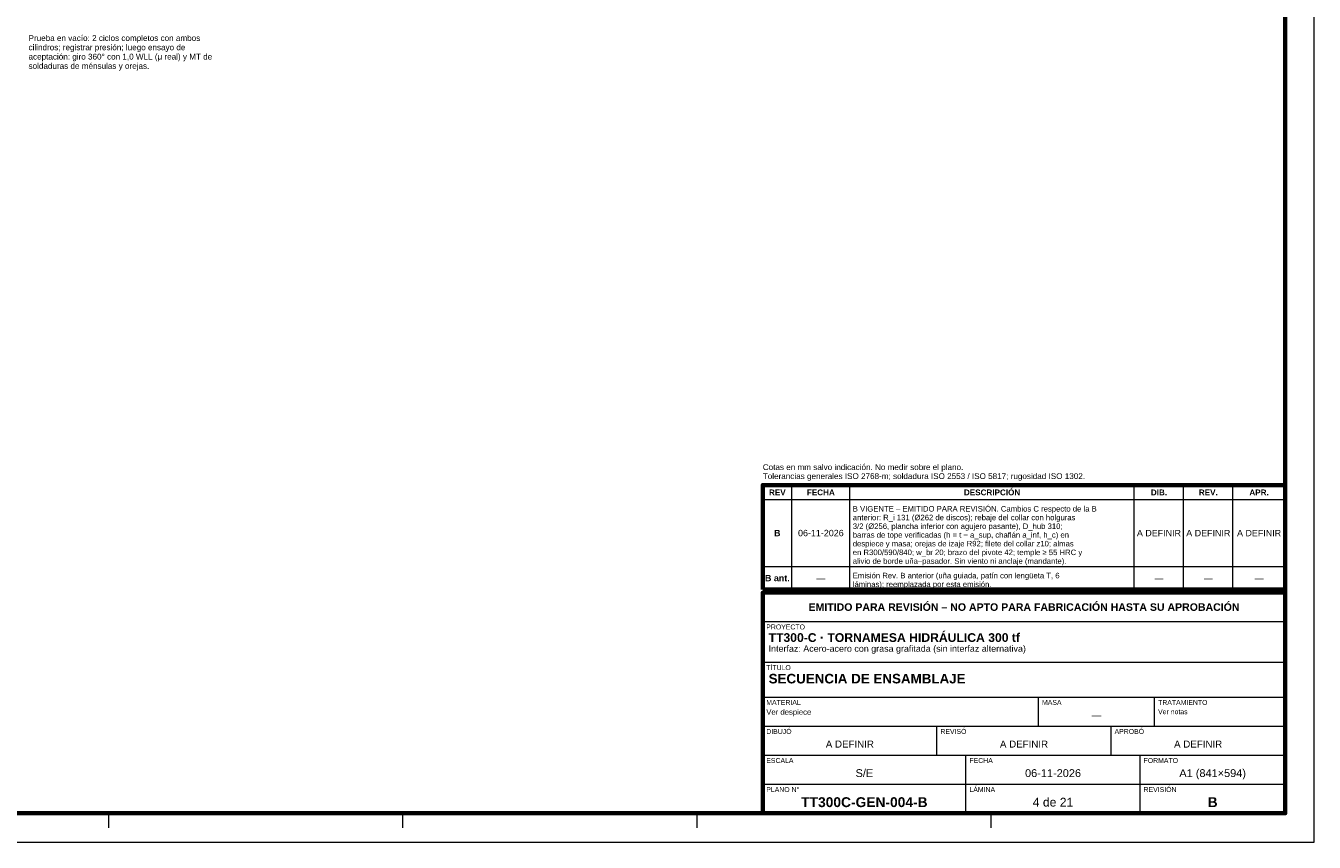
# Model space of a CAD drawing. Header units: millimetres. Extents: x 0 to 841, y 0 to 594.
# Tile 24 of 32: x 397 to 841, y 0 to 281. Entities that reach past the tile are written whole.
import ezdxf
from ezdxf.enums import TextEntityAlignment as Align

# ---------------------------------------------------------------- set-up
doc = ezdxf.new("R2010")
doc.units = ezdxf.units.MM
for name, color, linetype, lineweight in [('FINA', 7, 'CONTINUOUS', 18), ('MARCO', 7, 'CONTINUOUS', 70), ('TXT', 7, 'CONTINUOUS', 25)]:
    doc.layers.add(name, color=color, linetype=linetype, lineweight=lineweight)
doc.styles.add('STD', font='LiberationSans-Regular.ttf')
doc.styles.add('STDB', font='LiberationSans-Bold.ttf')

msp = doc.modelspace()

# ---------------------------------------------------------------- linework, layer by layer
at = {"layer": 'FINA'}
for p, q in [((661, 87), (661, 123)), ((681, 87), (681, 123)), ((779, 87), (779, 123)), ((796, 87), (796, 123)), ((813, 87), (813, 123)), ((651, 118), (831, 118)), ((651, 95), (831, 95)), ((651, 87), (831, 87)), ((651, 86), (831, 86)), ((651, 76), (831, 76)), ((651, 62), (831, 62)), ((651, 50), (831, 50)), ((746, 40), (746, 50)), ((786, 40), (786, 50)), ((651, 40), (831, 40)), ((711, 30), (711, 40)), ((771, 30), (771, 40)), ((651, 30), (831, 30)), ((721, 20), (721, 30)), ((781, 20), (781, 30)), ((651, 20), (831, 20)), ((721, 10), (721, 20)), ((781, 10), (781, 20)), ((425.5, 10), (425.5, 5)), ((526.88, 10), (526.88, 5)), ((628.25, 10), (628.25, 5)), ((729.62, 10), (729.62, 5))]:
    msp.add_line(p, q, dxfattribs=at)
msp.add_lwpolyline([(0, 0), (841, 0), (841, 594), (0, 594)], close=True, dxfattribs=at)
at = {"layer": 'MARCO'}
for points in [[(20, 10), (831, 10), (831, 584), (20, 584)], [(651, 87), (831, 87), (831, 123), (651, 123)], [(651, 10), (831, 10), (831, 86), (651, 86)]]:
    msp.add_lwpolyline(points, close=True, dxfattribs=at)

# ---------------------------------------------------------------- texts
at = {"layer": 'TXT'}
for s, height, style, p in [('Prueba en vacío: 2 ciclos completos con ambos', 2, 'STD', (398, 278)), ('cilindros; registrar presión; luego ensayo de', 2, 'STD', (398, 274.8)), ('aceptación: giro 360° con 1,0 WLL (μ real) y MT de', 2, 'STD', (398, 271.6)), ('soldaduras de ménsulas y orejas.', 2, 'STD', (398, 268.4)), ('B VIGENTE – EMITIDO PARA REVISIÓN. Cambios C respecto de la B', 1.9, 'STD', (682, 115.8)), ('anterior: R_i 131 (Ø262 de discos); rebaje del collar con holguras', 1.9, 'STD', (682, 112.8)), ('3/2 (Ø256, plancha inferior con agujero pasante), D_hub 310;', 1.9, 'STD', (682, 109.8)), ('barras de tope verificadas (h = t − a_sup, chaflán a_inf, h_c) en', 1.9, 'STD', (682, 106.8)), ('despiece y masa; orejas de izaje R92; filete del collar z10; almas', 1.9, 'STD', (682, 103.8)), ('en R300/590/840; w_br 20; brazo del pivote 42; temple ≥ 55 HRC y', 1.9, 'STD', (682, 100.8)), ('alivio de borde uña–pasador. Sin viento ni anclaje (mandante).', 1.9, 'STD', (682, 97.8)), ('láminas); reemplazada por esta emisión.', 1.9, 'STD', (682, 89.8)), ('Emisión Rev. B anterior (uña guiada, patín con lengüeta T, 6', 1.9, 'STD', (682, 92.8)), ('PROYECTO', 1.7, 'STD', (652.2, 75)), ('TT300-C · TORNAMESA HIDRÁULICA 300 tf', 3, 'STDB', (653, 72)), ('Interfaz: Acero-acero con grasa grafitada (sin interfaz alternativa)', 2.2, 'STD', (653, 67.8)), ('TÍTULO', 1.7, 'STD', (652.2, 61)), ('SECUENCIA DE ENSAMBLAJE', 3.3, 'STDB', (653, 58)), ('MATERIAL', 1.7, 'STD', (652.2, 49)), ('MASA', 1.7, 'STD', (747.2, 49)), ('TRATAMIENTO', 1.7, 'STD', (787.2, 49)), ('Ver despiece', 1.9, 'STD', (652.2, 45.8)), ('Ver notas', 1.7, 'STD', (787.2, 45.8)), ('DIBUJÓ', 1.7, 'STD', (652.2, 39)), ('REVISÓ', 1.7, 'STD', (712.2, 39)), ('APROBÓ', 1.7, 'STD', (772.2, 39)), ('ESCALA', 1.7, 'STD', (652.2, 29)), ('FECHA', 1.7, 'STD', (722.2, 29)), ('FORMATO', 1.7, 'STD', (782.2, 29)), ('PLANO N°', 1.7, 'STD', (652.2, 19)), ('LÁMINA', 1.7, 'STD', (722.2, 19)), ('REVISIÓN', 1.7, 'STD', (782.2, 19))]:
    msp.add_text(s, height=height, dxfattribs=dict(at, style=style)).set_placement(p, align=Align.TOP_LEFT)
at = {"layer": 'TXT', "style": 'STD'}
for s, p in [('Cotas en mm salvo indicación. No medir sobre el plano.', (651, 127.6)), ('Tolerancias generales ISO 2768-m; soldadura ISO 2553 / ISO 5817; rugosidad ISO 1302.', (651, 124.5))]:
    msp.add_text(s, height=2, dxfattribs=at).set_placement(p, align=Align.BOTTOM_LEFT)
at = {"layer": 'TXT'}
for s, height, style, p in [('REV', 2, 'STDB', (656, 120.5)), ('FECHA', 2, 'STDB', (671, 120.5)), ('DESCRIPCIÓN', 2, 'STDB', (730, 120.5)), ('DIB.', 2, 'STDB', (787.5, 120.5)), ('REV.', 2, 'STDB', (804.5, 120.5)), ('APR.', 2, 'STDB', (822, 120.5)), ('B', 2.2, 'STDB', (656, 106.5)), ('06-11-2026', 2.2, 'STD', (671, 106.5)), ('A DEFINIR', 2.2, 'STD', (787.5, 106.5)), ('A DEFINIR', 2.2, 'STD', (804.5, 106.5)), ('A DEFINIR', 2.2, 'STD', (822, 106.5)), ('B ant.', 2.2, 'STDB', (656, 91)), ('—', 2.2, 'STD', (671, 91)), ('—', 2.2, 'STD', (787.5, 91)), ('—', 2.2, 'STD', (804.5, 91)), ('—', 2.2, 'STD', (822, 91)), ('EMITIDO PARA REVISIÓN – NO APTO PARA FABRICACIÓN HASTA SU APROBACIÓN', 2.6, 'STDB', (741, 81)), ('—', 2.4, 'STD', (766, 43.8)), ('A DEFINIR', 2.4, 'STD', (681, 33.8)), ('A DEFINIR', 2.4, 'STD', (741, 33.8)), ('A DEFINIR', 2.4, 'STD', (801, 33.8)), ('S/E', 2.7, 'STD', (686, 23.8)), ('06-11-2026', 2.7, 'STD', (751, 23.8)), ('A1 (841×594)', 2.7, 'STD', (806, 23.8)), ('TT300C-GEN-004-B', 3.4, 'STDB', (686, 13.8)), ('4 de 21', 3, 'STD', (751, 13.8)), ('B', 3.4, 'STDB', (806, 13.8))]:
    msp.add_text(s, height=height, dxfattribs=dict(at, style=style)).set_placement(p, align=Align.MIDDLE_CENTER)

doc.saveas('drawing.dxf')
